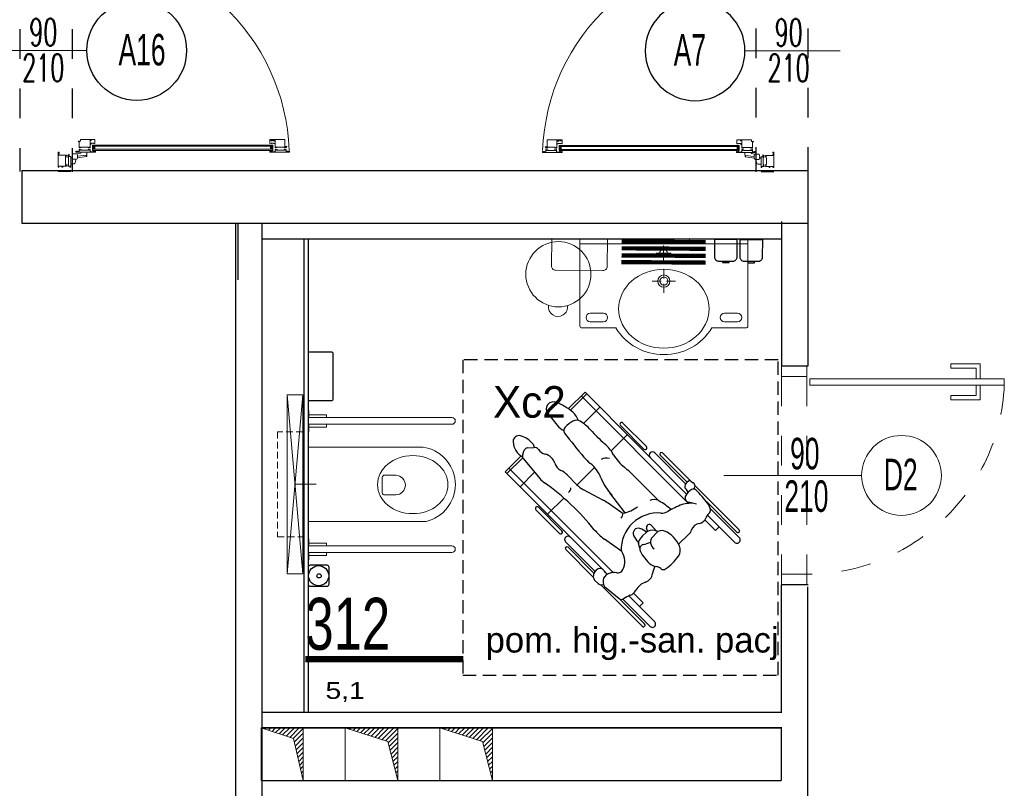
# Model space of a CAD drawing. Header units: millimetres. Extents: x 14495 to 271441, y -21035 to 2232.
# Tile 84 of 227: x 87090 to 87558, y -6539 to -6174. Entities that reach past the tile are written whole.
import ezdxf
from ezdxf.enums import TextEntityAlignment as Align

# ---------------------------------------------------------------- set-up
doc = ezdxf.new("R2010")
doc.units = ezdxf.units.MM
for name, pattern in [('$0$DASHED', [0.75, 0.5, -0.25]), ('DASHED', [28.222222, 14.111111, -14.111111]), ('DASHED2', [9.525, 6.35, -3.175])]:
    doc.linetypes.add(name, pattern=pattern)
for name, color, linetype in [('-- TECH  SYMBOLE', 1, 'Continuous'), ('-- TECH NIEPEŁNOSPRAWNI', 8, 'Continuous'), ('-- TECH SPRZĘT NIEPEŁN', 1, 'Continuous'), ('-TECH SANITARNA', 1, 'Continuous'), ('_1_cienkie', 251, 'Continuous'), ('_A_widok', 1, 'Continuous'), ('A-POW-NR', 1, 'Continuous'), ('a_blok_kółko', 1, 'Continuous'), ('a_blok_opis', 1, 'Continuous'), ('A_PROJEKTOWANE', 3, 'Continuous'), ('A_SC_DZIAlOWE', 4, 'Continuous'), ('Sc-płyta cemwłókn-stelaz-wzmocnienie', 14, 'Continuous'), ('TECH Wyp.drobne', 1, 'Continuous')]:
    doc.layers.add(name, color=color, linetype=linetype)
for name, color, linetype, lineweight in [('03', 2, 'Continuous', 13), ('A-GENM', 2, 'Continuous', 9), ('A_ALUMINIUM', 1, 'Continuous', 13), ('A_otwory', 251, 'Continuous', 5), ('A_SANITARNE', 131, 'Continuous', 15), ('A_Stolarka_drzwi', 1, 'Continuous', 9), ('M_drzwi', 1, 'Continuous', 5), ('P-SANR-FIXT', 2, 'Continuous', 9), ('Technologia sanitarne', 1, 'Continuous', 30)]:
    doc.layers.add(name, color=color, linetype=linetype, lineweight=lineweight)
doc.layers.add('A-POW', color=2, linetype='Continuous', plot=False)
doc.styles.add('arial-tab', font='arial.ttf')
doc.styles.add('ARIAL1_2', font='arial.ttf', dxfattribs={"width": 1.2})
doc.styles.add('arialce', font='ARIALN.TTF')
doc.styles.add('cent', font='swissel.ttf')
doc.styles.add('cg', font='GOTHIC.TTF')
doc.styles.add('ROMANS', font='romans', dxfattribs={"width": 0.6})
doc.styles.add('switz721ltexbt', font='swissel.ttf')
pattern_1 = [(45, (-13581.3075, -3451.703), (-1.122532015, 1.122532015), [])]

# ---------------------------------------------------------------- blocks, each defined once
blk = doc.blocks.new('AQQSSA')
for p, q in [((42.36, 91.05), (42.36, 93.95)), ((48.36, 91.07), (48.36, 93.97)), ((48.36, 91.07), (48.36, 93.97)), ((45.06, 85.14), (45.06, 88.34)), ((45.66, 88.34), (45.06, 88.34)), ((45.46, 88.34), (45.46, 5.91)), ((45.46, 88.34), (45.46, 85.14)), ((46.86, 88.34), (45.46, 88.34)), ((45.46, 87.34), (46.86, 88.34)), ((45.46, 88.34), (46.86, 87.34)), ((46.86, 87.34), (45.46, 87.34)), ((46.86, 88.34), (46.86, 5.91)), ((45.06, 5.91), (45.06, 2.71)), ((45.46, 2.71), (45.46, 5.91)), ((46.86, 2.71), (46.86, 5.91)), ((47.46, 5.91), (47.46, 2.71)), ((0, -45.32), (0, 0)), ((45.06, 2.71), (45.46, 2.71)), ((46.86, 2.71), (47.46, 2.71)), ((48.36, -0.01), (48.36, -2.91)), ((48.36, -0.01), (48.36, -2.91)), ((49.25, -0.01), (48.36, -0.01)), ((48.76, -2.91), (48.36, -2.91)), ((49.06, -4.59), (48.86, -3)), ((49.06, -5.71), (49.06, -4.61)), ((49.71, -0.31), (50.16, -0.28)), ((49.71, -0.31), (50.28, -4.4)), ((50.16, -0.28), (50.16, -0.1)), ((50.16, -0.1), (50.16, -0.1)), ((50.38, -0.27), (50.96, -4.43)), ((-57.5, -7.7), (-57.5, -13.7)), ((50.37, -7), (50.93, -7.04)), ((51.02, -7.14), (51.02, -7.7)), ((53.92, -7.7), (51.02, -7.7)), ((51.63, -5.09), (53.67, -5.67)), ((53.92, -6.8), (53.92, -7.7)), ((57.5, -7.7), (57.5, -13.7))]:
    blk.add_line(p, q)
at = {"linetype": 'Continuous'}
for p, q in [((42.82, 89.14), (42.76, 89.03)), ((42.78, 88.97), (42.8, 88.96)), ((42.92, 88.57), (42.92, 89.11)), ((44.31, 89.04), (44.08, 89.19)), ((44.12, 88.99), (44.29, 88.99)), ((44.12, 88.74), (44.12, 88.99)), ((42.36, 88.69), (42.36, 86.97)), ((42.8, 88.69), (42.36, 88.69)), ((42.38, 86.94), (44.21, 86.94)), ((42.55, 88.57), (42.92, 88.57)), ((42.8, 88.96), (42.8, 88.69)), ((44.08, 88.74), (44.12, 88.74)), ((44.08, 87.63), (44.08, 88.74)), ((44.08, 87.17), (44.26, 87.66)), ((44.08, 87.09), (44.08, 87.17)), ((44.26, 87.12), (44.08, 87.09)), ((44.14, 87.7), (44.12, 87.63)), ((44.26, 86.99), (44.26, 87.12)), ((42.36, 2.05), (42.36, 3.78)), ((42.8, 2.05), (42.36, 2.05)), ((42.38, 3.8), (44.21, 3.8)), ((42.82, 1.61), (42.76, 1.71)), ((42.78, 1.77), (42.8, 1.78)), ((42.8, 1.78), (42.8, 2.05)), ((44.08, 3.65), (44.08, 3.57)), ((44.26, 3.62), (44.08, 3.65)), ((44.08, 3.57), (44.26, 3.08)), ((44.08, 3.11), (44.08, 2)), ((44.08, 2), (44.12, 2)), ((44.31, 1.7), (44.08, 1.56)), ((44.14, 3.04), (44.12, 3.11)), ((44.12, 2), (44.12, 1.75)), ((44.12, 1.75), (44.29, 1.75)), ((44.26, 3.75), (44.26, 3.62)), ((45.46, 3.71), (46.86, 3.71)), ((46.86, 2.71), (45.46, 3.71)), ((46.86, 3.71), (45.46, 2.71)), ((45.46, 2.71), (46.86, 2.71))]:
    blk.add_line(p, q, dxfattribs=at)
for points in [[(45.85, 94.69), (46.24, 94.69, -0.41455), (46.26, 94.67), (46.26, 94.47, -0.466308), (46.24, 94.45), (45.93, 94.5, 0.466308), (45.91, 94.48), (45.91, 94.06, 0.520587), (45.93, 94.04), (46.18, 94.13, -0.520587), (46.21, 94.11), (46.21, 94.03, -0.315299), (46.01, 93.74), (45.91, 93.71, 0.315377), (45.87, 93.66), (45.87, 90.57, 0.315578), (45.91, 90.52), (46.01, 90.49, -0.315299), (46.21, 90.2), (46.21, 90.12, -0.520587), (46.18, 90.1), (45.93, 90.19, 0.520587), (45.91, 90.18), (45.91, 89.75, 0.466308), (45.93, 89.73), (46.24, 89.78, -0.466308), (46.26, 89.76), (46.26, 89.56, -0.414372), (46.24, 89.54), (42.86, 89.54), (42.86, 89.39), (42.76, 89.39), (42.76, 89.54), (42.54, 89.54), (42.54, 87.94), (42.76, 87.94), (42.76, 88.09), (42.86, 88.09), (42.86, 87.74, -0.414214), (42.76, 87.64), (42.76, 87.79), (42.51, 87.79), (42.51, 87.09), (42.76, 87.09), (42.76, 87.24, -0.414214), (42.86, 87.14), (42.86, 86.94), (42.38, 86.94, -0.414214), (42.36, 86.96), (42.36, 94.11, -0.414214), (42.38, 94.14), (45.62, 94.14, 0.414214), (45.67, 94.19), (45.67, 95.04, -0.414214), (45.72, 95.09), (45.8, 95.09, -0.414214), (45.85, 95.04)], [(47.96, 95.42), (47.96, 95.57, 0.414214), (47.86, 95.47), (47.86, 95.27), (48.18, 95.27), (48.18, 94.72), (46.99, 94.72, 0.414328), (46.97, 94.7), (46.97, 94.49, 0.466308), (46.99, 94.47), (47.3, 94.53, -0.466308), (47.32, 94.51), (47.32, 94.08, -0.520587), (47.3, 94.06), (47.05, 94.15, 0.520587), (47.02, 94.13), (47.02, 94.05, 0.315299), (47.22, 93.77), (47.33, 93.73, -0.315578), (47.36, 93.69), (47.36, 90.6, -0.315578), (47.33, 90.55), (47.22, 90.51, 0.315299), (47.02, 90.23), (47.02, 90.15, 0.520587), (47.05, 90.13), (47.3, 90.22, -0.520587), (47.32, 90.2), (47.32, 89.78, -0.466308), (47.3, 89.76), (46.99, 89.81, 0.466308), (46.97, 89.79), (46.97, 89.59, 0.414372), (46.99, 89.57), (47.86, 89.57), (47.86, 89.42), (47.96, 89.42), (47.96, 89.57), (48.18, 89.57), (48.18, 87.97), (47.96, 87.97), (47.96, 88.12), (47.86, 88.12), (47.86, 87.77, 0.414214), (47.96, 87.67), (47.96, 87.82), (48.21, 87.82), (48.21, 87.12), (47.96, 87.12), (47.96, 87.27, 0.414214), (47.86, 87.17), (47.86, 86.97), (48.33, 86.97, 0.414214), (48.36, 86.99), (48.36, 96.24, 0.414214), (48.33, 96.27), (47.86, 96.27), (47.86, 96.07, 0.414214), (47.96, 95.97), (47.96, 96.12), (48.21, 96.12), (48.21, 95.42)], [(46.28, -3.63), (46.28, -3.43, 0.466308), (46.25, -3.41), (45.95, -3.46, -0.466308), (45.92, -3.44), (45.92, -3.02, -0.520587), (45.95, -3), (46.2, -3.09, 0.520587), (46.22, -3.07), (46.22, -2.99, 0.315299), (46.02, -2.71), (45.92, -2.67, -0.315578), (45.89, -2.62), (45.89, 0.47, -0.315578), (45.92, 0.51), (46.02, 0.55, 0.315299), (46.22, 0.83), (46.22, 0.91, 0.520587), (46.2, 0.93), (45.95, 0.84, -0.520587), (45.92, 0.86), (45.92, 1.29, -0.466308), (45.95, 1.31), (46.25, 1.25, 0.466308), (46.28, 1.27), (46.28, 1.48, 0.414294), (46.26, 1.5), (44.56, 1.5), (44.56, 2), (44.2, 2), (44.16, 1.85), (44.16, 1.8), (44.36, 1.8), (44.36, 1.5), (43.48, 1.5), (43.46, 1.47), (43.43, 1.5), (42.56, 1.5), (42.56, 1.8), (42.76, 1.8), (42.76, 1.85), (42.72, 2), (42.36, 2), (42.36, -3.1), (43.11, -3.1, -0.414214), (43.16, -3.15), (43.16, -4, 0.414214), (43.21, -4.05), (43.29, -4.05, 0.414214), (43.34, -4), (43.34, -3.7, -0.414214), (43.39, -3.65), (46.26, -3.65, 0.414261)], [(47.96, -4.35), (47.96, -4.5, -0.414214), (47.86, -4.4), (47.86, -4.2), (48.18, -4.2), (48.18, -3.65), (46.99, -3.65, -0.414328), (46.97, -3.63), (46.97, -3.43, -0.466308), (46.99, -3.41), (47.3, -3.46, 0.466308), (47.32, -3.44), (47.32, -3.02, 0.520587), (47.3, -3), (47.05, -3.09, -0.520587), (47.02, -3.07), (47.02, -2.99, -0.315299), (47.22, -2.71), (47.33, -2.67, 0.315578), (47.36, -2.62), (47.36, 0.47, 0.315578), (47.33, 0.52), (47.22, 0.55, -0.315299), (47.02, 0.83), (47.02, 0.92, -0.520587), (47.05, 0.93), (47.3, 0.85, 0.520587), (47.32, 0.86), (47.32, 1.29, 0.466308), (47.3, 1.31), (46.99, 1.25, -0.466308), (46.97, 1.27), (46.97, 1.48, -0.414372), (46.99, 1.5), (47.86, 1.5), (47.86, 1.65), (47.96, 1.65), (47.96, 1.5), (48.18, 1.5), (48.18, 3.1), (47.96, 3.1), (47.96, 2.95), (47.86, 2.95), (47.86, 3.3, -0.414214), (47.96, 3.4), (47.96, 3.25), (48.21, 3.25), (48.21, 3.95), (47.96, 3.95), (47.96, 3.8, -0.414214), (47.86, 3.9), (47.86, 4.1), (48.33, 4.1, -0.414214), (48.36, 4.07), (48.36, -5.18, -0.414214), (48.33, -5.2), (47.86, -5.2), (47.86, -5, -0.414214), (47.96, -4.9), (47.96, -5.05), (48.21, -5.05), (48.21, -4.35)], [(-49.81, -9.07, -0.414214), (-49.83, -9.09), (-50.04, -9.09, -0.466982), (-50.06, -9.06), (-50, -8.75, 0.466982), (-50.02, -8.73), (-50.45, -8.73, 0.520198), (-50.47, -8.76), (-50.38, -9, -0.520198), (-50.4, -9.03), (-50.48, -9.03, -0.315377), (-50.76, -8.83), (-50.8, -8.73, 0.315377), (-50.84, -8.7), (-53.93, -8.7, 0.315377), (-53.98, -8.73), (-54.02, -8.83, -0.315377), (-54.3, -9.03), (-54.38, -9.03, -0.520822), (-54.4, -9), (-54.31, -8.76, 0.520822), (-54.33, -8.73), (-54.75, -8.73, 0.466529), (-54.77, -8.76), (-54.72, -9.06, -0.466529), (-54.74, -9.09), (-54.94, -9.09, -0.414214), (-54.96, -9.07), (-54.96, -7.88), (-55.26, -7.88), (-55.26, -8.1), (-55.31, -8.1), (-55.46, -8.06), (-55.46, -7.7), (-50.39, -7.7, -0.414214), (-50.36, -7.72), (-50.36, -8.45, 0.414214), (-50.31, -8.5), (-49.46, -8.5, -0.414214), (-49.41, -8.55), (-49.41, -8.63, -0.414214), (-49.46, -8.68), (-49.81, -8.68)], [(49.81, -9.07, 0.414214), (49.83, -9.09), (50.04, -9.09, 0.466982), (50.06, -9.06), (50, -8.75, -0.466982), (50.02, -8.73), (50.45, -8.73, -0.520198), (50.47, -8.76), (50.38, -9, 0.520198), (50.4, -9.03), (50.48, -9.03, 0.315377), (50.76, -8.83), (50.8, -8.73, -0.315377), (50.85, -8.7), (53.93, -8.7, -0.315377), (53.98, -8.73), (54.02, -8.83, 0.315377), (54.3, -9.03), (54.38, -9.03, 0.520822), (54.4, -9), (54.31, -8.76, -0.520822), (54.33, -8.73), (54.76, -8.73, -0.466529), (54.78, -8.76), (54.72, -9.06, 0.466529), (54.74, -9.09), (54.94, -9.09, 0.414214), (54.96, -9.07), (54.96, -7.88), (55.26, -7.88), (55.26, -8.1), (55.31, -8.1), (55.46, -8.06), (55.46, -7.7), (50.39, -7.7, 0.414214), (50.36, -7.72), (50.36, -8.45, -0.414214), (50.31, -8.5), (49.46, -8.5, 0.414214), (49.41, -8.55), (49.41, -8.63, 0.414214), (49.46, -8.68), (49.81, -8.68)], [(-54.94, -12.6), (-54.96, -12.57), (-54.96, -11.7), (-55.26, -11.7), (-55.26, -11.9), (-55.31, -11.9), (-55.46, -11.86), (-55.46, -11.5), (-54.96, -11.5), (-54.96, -9.8, -0.414214), (-54.94, -9.78), (-54.74, -9.78, -0.466723), (-54.72, -9.8), (-54.77, -10.11, 0.466723), (-54.75, -10.13), (-54.33, -10.13, 0.520693), (-54.31, -10.1), (-54.4, -9.86, -0.520693), (-54.38, -9.83), (-54.3, -9.83, -0.315377), (-54.02, -10.03), (-53.98, -10.13, 0.315377), (-53.93, -10.17), (-50.84, -10.17, 0.315377), (-50.8, -10.13), (-50.76, -10.03, -0.315377), (-50.48, -9.83), (-50.4, -9.83, -0.520567), (-50.38, -9.86), (-50.47, -10.1, 0.520567), (-50.45, -10.13), (-50.02, -10.13, 0.466308), (-50, -10.11), (-50.06, -9.8, -0.466308), (-50.04, -9.78), (-49.83, -9.78, -0.414214), (-49.81, -9.8), (-49.81, -13.52), (-49.26, -13.52), (-49.26, -13.2), (-49.06, -13.2, -0.414214), (-48.96, -13.3), (-49.11, -13.3), (-49.11, -13.55), (-48.41, -13.55), (-48.41, -13.3), (-48.56, -13.3, -0.414214), (-48.46, -13.2), (-48.26, -13.2), (-48.26, -13.67, -0.414214), (-48.29, -13.7), (-55.46, -13.7), (-55.46, -13.34), (-55.31, -13.3), (-55.26, -13.3), (-55.26, -13.5), (-54.96, -13.5), (-54.96, -12.62)], [(54.94, -12.6), (54.96, -12.57), (54.96, -11.7), (55.26, -11.7), (55.26, -11.9), (55.32, -11.9), (55.46, -11.86), (55.46, -11.5), (54.96, -11.5), (54.96, -9.8, 0.414214), (54.94, -9.78), (54.74, -9.78, 0.466723), (54.72, -9.8), (54.78, -10.11, -0.466723), (54.76, -10.13), (54.33, -10.13, -0.520693), (54.31, -10.1), (54.4, -9.86, 0.520693), (54.38, -9.83), (54.3, -9.83, 0.315377), (54.02, -10.03), (53.98, -10.13, -0.315377), (53.93, -10.17), (50.84, -10.17, -0.315377), (50.8, -10.13), (50.76, -10.03, 0.315377), (50.48, -9.83), (50.4, -9.83, 0.520567), (50.38, -9.86), (50.47, -10.1, -0.520567), (50.45, -10.13), (50.02, -10.13, -0.466308), (50, -10.11), (50.06, -9.8, 0.466308), (50.04, -9.78), (49.83, -9.78, 0.414214), (49.81, -9.8), (49.81, -13.52), (49.26, -13.52), (49.26, -13.2), (49.06, -13.2, 0.414214), (48.96, -13.3), (49.11, -13.3), (49.11, -13.55), (48.41, -13.55), (48.41, -13.3), (48.56, -13.3, 0.414214), (48.46, -13.2), (48.26, -13.2), (48.26, -13.67, 0.414214), (48.29, -13.7), (55.46, -13.7), (55.46, -13.34), (55.31, -13.3), (55.26, -13.3), (55.26, -13.5), (54.96, -13.5), (54.96, -12.62)]]:
    blk.add_lwpolyline(points, format="xyb", close=True)
blk.add_lwpolyline([(45.06, 2.71), (47.46, 2.71), (47.46, 88.34), (45.06, 88.34)], close=True)
for centre, radius, start, end in [((50.94, -2.44), 98.71, 92.0219, 183.0523), ((48.76, -3.01), 0.1, 6.9729, 90), ((48.86, -4.61), 0.2, 359.9658, 6.9729), ((49.61, -4.95), 0.5, 97.8244, 172.1758), ((49.29, -4.05), 4.04, 77.5894, 90.5465), ((50.36, -10.4), 6, 82.1752, 97.8247), ((50.19, -0.3), 0.2, 7.9131, 97.9131), ((51.11, -4.95), 0.5, 7.8241, 82.1752), ((55.06, -5.7), 6, 172.1752, 187.8247), ((49.61, -6.45), 0.5, 187.8241, 262.1751), ((50.36, -1), 6, 262.1753, 270), ((50.36, -1), 6, 270, 277.8247), ((50.92, -7.14), 0.1, 0, 85.3136), ((51.11, -6.45), 0.5, 277.8245, 352.1759), ((45.66, -5.7), 6, 1.9102, 7.8247), ((45.66, -5.7), 6, 352.1753, 358.0898), ((53.61, -5.86), 0.2, 13.5521, 74.2004), ((49.88, -6.77), 4.04, 359.4535, 13.5521)]:
    blk.add_arc(centre, radius, start, end)
for centre, radius, start, end in [((42.8, 89.01), 0.04, 150, 240), ((42.87, 89.11), 0.05, 0, 150), ((44.05, 89.15), 0.0493, 44.7072, 180.7723), ((44.29, 89.02), 0.0307, 271.2629, 44.5157), ((42.38, 86.97), 0.025, 180, 270), ((42.55, 88.52), 0.05, 90, 101.6406), ((44.1, 87.63), 0.02, 180, 339.9999), ((44.2, 87.68), 0.06, 340, 160), ((44.21, 86.99), 0.05, 270, 0), ((42.38, 3.78), 0.025, 90, 180), ((42.8, 1.73), 0.04, 120, 210), ((42.87, 1.63), 0.05, 210, 0), ((44.1, 3.11), 0.02, 20.0001, 180), ((44.2, 3.06), 0.06, 200, 20), ((44.21, 3.75), 0.05, 0, 90), ((44.29, 1.72), 0.0307, 315.4843, 88.7371), ((45.66, -5.7), 6, 358.0898, 1.9102)]:
    blk.add_arc(centre, radius, start, end, dxfattribs=at)
at = {"layer": 'a_blok_kółko'}
blk.add_circle((0, 23.7), 23.7, dxfattribs=at)
at = {"layer": 'a_blok_kółko', "style": 'ROMANS', "width": 0.6}
blk.add_attdef('AL6C', text='', height=13, dxfattribs=at).set_placement((-0.43, 26.21), align=Align.MIDDLE)
blk.add_attdef('FD1-8', text='', height=13, rotation=90, dxfattribs=at).set_placement((6.15, -50.49), align=Align.RIGHT)
at = {"layer": 'a_blok_opis', "style": 'ROMANS', "width": 0.6}
for tag, p in [('200', (8.16, -20.77)), ('90', (-8.71, -20.77))]:
    blk.add_attdef(tag, text='', height=13, rotation=90, dxfattribs=at).set_placement(p, align=Align.MIDDLE)
blk = doc.blocks.new('DRZWI Z OSCIEZNICA NIEOKALAJACA 90')
at = {"linetype": 'DASHED'}
for p, q in [((-12, 5), (-12, 99)), ((0, 5), (0, 99))]:
    blk.add_line(p, q, dxfattribs=at)
at = {"ltscale": 0.05}
blk.add_line((-39.5, 52), (25.59, 52), dxfattribs=at)
for points in [[(-12, 99), (-12, 104), (0, 104), (0, 99)], [(-12, 0), (-12, 5), (0, 5), (0, 0)], [(93.91, 9.01), (1.43, 9.01), (1.43, 6.01), (93.91, 6.01)]]:
    blk.add_lwpolyline(points, close=True)
for points in [[(82.48, 9.01), (82.48, 16.01), (68.48, 16.01), (68.48, 14.01), (80.48, 14.01), (80.48, 9.01)], [(82.48, 6.01), (82.48, -0.99), (68.48, -0.99), (68.48, 1.01), (80.48, 1.01), (80.48, 6.01)]]:
    blk.add_lwpolyline(points)
at = {"linetype": 'DASHED'}
blk.add_arc((0, 5), 94, 2.4475, 90, dxfattribs=at)
blk = doc.blocks.new('SSCVCFDSS')
blk.add_line((0, 50.02), (0, 0))
blk.add_circle((0, -19), 19)
at = {"style": 'ROMANS', "text_generation_flag": 4, "width": 0.6}
blk.add_attdef('FD1-8', text='', height=13, rotation=270, dxfattribs=at).set_placement((6.15, 55.19), align=Align.RIGHT)
for tag, p in [('200', (8.16, 25.47)), ('90', (-8.71, 25.47))]:
    blk.add_attdef(tag, text='', height=13, rotation=270, dxfattribs=at).set_placement(p, align=Align.MIDDLE)
blk.add_attdef('AL6C', text='', height=13, dxfattribs=at).set_placement((-0.56, -18.64), align=Align.MIDDLE)
blk = doc.blocks.new('POW')
at = {"const_width": 5}
blk.add_lwpolyline([(125.32, 0), (0, 0)], dxfattribs=at)
at = {"style": 'switz721ltexbt'}
blk.add_attdef('001', (-1.78, 12.35), '', height=41.18, dxfattribs=at)
blk = doc.blocks.new('umywalka vb npnsp')
at = {"layer": 'A_SANITARNE', "color": 1}
for p, q in [((364034, 420745), (364034, 420781.5)), ((364034, 420745), (363997.5, 420745)), ((364034, 420745), (364034, 420708.5)), ((364034, 420745), (364070.5, 420745)), ((364032.5, 420626), (364032.5, 420668.5)), ((364019.5, 420613), (363977, 420613)), ((364045.5, 420613), (364088, 420613)), ((364032.5, 420600), (364032.5, 420557.5))]:
    blk.add_line(p, q, dxfattribs=at)
at = {"layer": 'A_SANITARNE', "color": 2}
for p, q in [((363682.5, 420460), (363745, 420460)), ((363745, 420420), (363682.5, 420420)), ((364382.5, 420460), (364320, 420460)), ((364320, 420420), (364382.5, 420420))]:
    blk.add_line(p, q, dxfattribs=at)
blk.add_lwpolyline([(363632.5, 420814), (363632.5, 420400, 0.368325), (363644, 420390), (363804.5, 420390, 0.267589), (364032.5, 420264), (364032.5, 420264, 0.267589), (364260.5, 420390), (364421, 420390, 0.368325), (364432.5, 420400), (364432.5, 420814), (363632.5, 420814)], format="xyb", dxfattribs=at)
blk.add_lwpolyline([(363632.5, 420814), (364432.5, 420814), (364432.5, 420789.5), (363632.5, 420789.5)], close=True, dxfattribs=at)
at = {"layer": 'A_SANITARNE', "color": 1}
for centre, radius in [((364034, 420745), 18.5), ((364032.5, 420613), 29), ((364032.5, 420613), 19)]:
    blk.add_circle(centre, radius, dxfattribs=at)
at = {"layer": 'A_SANITARNE', "color": 2}
for centre, start, end in [((363682.5, 420440), 90, 270), ((363745, 420440), 270, 90), ((364320, 420440), 90, 270), ((364382.5, 420440), 270, 90)]:
    blk.add_arc(centre, 20, start, end, dxfattribs=at)
blk.add_ellipse((364032.5, 420481.5), major_axis=(-215, 0), ratio=0.872093, dxfattribs=at)
blk = doc.blocks.new('niepełnosprawny')
at = {"layer": '-- TECH SPRZĘT NIEPEŁN', "color": 8, "linetype": 'DASHED2'}
blk.add_lwpolyline([(0, 0), (150, 0), (150, 150), (0, 150)], close=True, dxfattribs=at)
at = {"color": 252}
for p, q in [((48.81, 78.49), (98.5, 128.03)), ((50.55, 83.75), (96.73, 129.8)), ((103.44, 121.4), (95.9, 128.97)), ((104.29, 122.22), (96.73, 129.8)), ((96.56, 115.8), (89.65, 122.74)), ((102.89, 121.08), (93.5, 113.25)), ((106.38, 121.06), (104.56, 121.48)), ((108.08, 119.1), (108.33, 116.21)), ((67.44, 104.01), (78.65, 115.18)), ((68.64, 102.8), (79.85, 113.97)), ((76.53, 109.66), (84.24, 101.92)), ((124.41, 109.47), (118.88, 105.04)), ((46.67, 87.92), (59.79, 101)), ((48.59, 87.63), (60.89, 99.89)), ((49.48, 87.1), (63.48, 101.06)), ((95.34, 100.38), (90.54, 95.64)), ((125.99, 98.78), (133.76, 90.99)), ((126.68, 99.76), (134.59, 91.82)), ((90.52, 95.62), (98.8, 87.32)), ((81.65, 42.57), (132.83, 93.59)), ((88.32, 92.66), (83.28, 83.24)), ((86.14, 43.52), (134.59, 91.82)), ((119.74, 92.55), (127.51, 84.76)), ((45.28, 87.25), (43.68, 85.63)), ((23.27, 64.59), (42.97, 84.23)), ((41.51, 81.82), (36.44, 75.54)), ((48.38, 81.59), (49.73, 82.94)), ((58.81, 74.31), (64.73, 82.64)), ((76.71, 73.72), (81.8, 80.85)), ((77.24, 72.74), (86.69, 80.08)), ((24.38, 63.49), (36.36, 75.44)), ((106.69, 79.4), (114.39, 71.68)), ((107.51, 63.82), (118.72, 74.99)), ((23.2, 60.9), (36.17, 73.83)), ((25.41, 58.69), (37.73, 70.97)), ((82.76, 56.53), (96.49, 70.37)), ((108.71, 62.61), (119.92, 73.79)), ((34.45, 64.17), (32.68, 65.94)), ((34.45, 64.17), (39.01, 68.72)), ((60.48, 65.72), (62.59, 66.34)), ((66.1, 64.6), (64.24, 66.03)), ((66.22, 64.49), (67.8, 62.74)), ((68.33, 62.01), (69.79, 62.52)), ((67.59, 58), (65.78, 59.63)), ((68.36, 57.02), (68.78, 58.58)), ((68.57, 57.8), (71.18, 60.21)), ((91.02, 43.97), (105.75, 58.66)), ((91.79, 43.32), (104.58, 56.07)), ((92.39, 41.72), (105.68, 54.97)), ((62.36, 47.32), (66.88, 42.58)), ((81.37, 38.77), (82.34, 42.64)), ((81.85, 40.7), (81.48, 44.24)), ((69.17, 18.56), (90.42, 39.75)), ((81.79, 41.32), (81.96, 41.14)), ((90.63, 39.78), (89.62, 39.63)), ((92.27, 41.46), (91.49, 40.32)), ((63.27, 20.71), (76.18, 33.59)), ((68.06, 19.67), (82.57, 34.13)), ((68.78, 29.74), (73.88, 34.82)), ((65.48, 18.5), (79.33, 32.31)), ((68.78, 29.74), (70.54, 27.97))]:
    blk.add_line(p, q, dxfattribs=at)
for centre, radius, start, end in [((111.33, 117.6), 8.42, 92.0801, 152.3176), ((102.55, 125.67), 11.71, 309.8076, 344.0873), ((111.13, 123.23), 2.79, 344.0873, 92.0801), ((104.13, 119.6), 1.93, 77.0103, 129.8071), ((105.88, 118.9), 2.21, 4.9834, 77.0103), ((79.25, 114.58), 0.85, 314.9142, 134.9142), ((100.85, 104.43), 11.48, 129.8071, 144.4036), ((110.36, 109.57), 5.38, 124.7918, 166.9989), ((105.9, 115.99), 2.44, 304.7918, 4.9834), ((107.45, 119.78), 4.04, 282.636, 309.8076), ((-7.73, 182.16), 122.05, 309.0761, 324.4036), ((99.03, 112.19), 6.25, 286.0249, 346.9989), ((126.57, 106.78), 3.45, 336.8833, 128.6769), ((68.04, 103.4), 0.85, 134.9142, 314.9142), ((88.21, 107.59), 10.14, 314.6602, 335.0414), ((102.23, 101.07), 5.32, 106.0249, 155.0414), ((124.41, 98.13), 8.85, 128.6769, 154.4635), ((97.6, 119.15), 34.95, 323.1752, 336.8833), ((60.34, 100.44), 0.781, 314.9142, 134.9142), ((64.58, 99.95), 1.56, 314.9142, 134.9142), ((89.04, 101.08), 2.52, 214.2913, 270.2275), ((249.89, -78.93), 225.21, 126.7532, 130.4972), ((116.44, 99.76), 2.19, 46.2022, 126.7532), ((107.46, 90.39), 15.16, 28.3964, 46.2022), ((99.28, 86.8), 12.43, 134.6602, 151.8587), ((103.91, 103.91), 19.48, 311.2166, 329.7496), ((117.64, 95.9), 3.59, 329.7496, 28.3964), ((118.44, 103.54), 8.91, 287.5671, 323.1752), ((87.4, 100.04), 17.08, 292.3021, 320.9702), ((118.76, 74.62), 23.29, 130.4972, 140.9702), ((160.39, 39.43), 66.23, 131.2166, 139.4117), ((45.49, 83.83), 2.56, 135.2876, 199.0105), ((46.91, 85.64), 2.29, 95.9124, 135.2876), ((47.07, 84.08), 3.86, 21.6213, 95.9124), ((48.74, 84.75), 2.06, 299.3232, 21.6213), ((84.46, 68.62), 24.2, 129.0761, 144.5991), ((44.6, 79.33), 3.97, 23.0576, 141.0879), ((51.53, 79.78), 3.63, 119.3232, 158.5971), ((41.65, 78.08), 7.18, 349.4627, 23.0576), ((64.04, 93.53), 21.81, 324.4898, 331.8587), ((105.55, 55.79), 30.75, 112.3021, 130.5822), ((98.17, 81.67), 5.1, 343.6072, 29.25), ((95.54, 94.99), 19.16, 299.084, 319.4117), ((37.8, 74.45), 1.75, 141.0879, 213.4671), ((51.38, 76.27), 2.72, 169.4627, 244.8586), ((114.36, 61.15), 19.56, 119.084, 142.3635), ((119.32, 74.39), 0.85, 314.9142, 134.9142), ((21.26, 63.51), 18.09, 22.0627, 33.4671), ((42.99, 72.32), 5.36, 202.0627, 241.4836), ((54.05, 81.97), 9.02, 244.8586, 301.8594), ((59.57, 57.07), 17.61, 355.5754, 91.6), ((82.24, 90.41), 17.58, 244.2845, 252.7304), ((94.58, 77.41), 17.97, 192.1882, 216.1337), ((75.87, 90.84), 29.05, 315.2262, 322.3635), ((36.54, 60.45), 8.14, 18.4308, 61.4836), ((66.49, 49.45), 17.71, 114.5005, 141.3241), ((60.04, 63.6), 2.17, 14.0842, 114.5005), ((63.11, 64.55), 1.86, 52.4373, 106.2854), ((70.78, 58.8), 10.8, 113.3822, 135.1523), ((67.46, 66.49), 2.42, 342.2091, 113.3822), ((61.22, 68.49), 8.97, 318.6218, 342.2091), ((24.3, 59.8), 1.56, 134.9142, 314.9142), ((23.83, 64.04), 0.781, 134.9142, 314.9142), ((48.96, 64.59), 4.95, 198.4308, 262.4364), ((97.1, 72.89), 36.04, 194.0842, 199.799), ((65.53, 63.87), 0.929, 42.02, 52.4373), ((64.49, 59.76), 4.45, 344.6393, 42.02), ((70.25, 61.22), 1.38, 312.7414, 109.1452), ((78.06, 58.83), 5.46, 340.0191, 23.7416), ((104.65, 59.76), 1.56, 314.9142, 134.9142), ((108.11, 63.22), 0.85, 134.9142, 314.9142), ((46.78, 48.12), 11.66, 64.6399, 82.4364), ((48.23, 58.22), 3.45, 315.8677, 356.2431), ((56.18, 57.7), 4.51, 141.3241, 176.2431), ((63.24, 57.1), 3.58, 44.9142, 150.3518), ((65.2, 55.34), 3.58, 337.2881, 47.9487), ((62.59, 66.81), 22.64, 315.484, 332.9886), ((105.13, 55.52), 0.781, 314.9142, 134.9142), ((52.03, 54.54), 1.84, 135.8677, 215.1309), ((70.93, 67.84), 24.94, 215.1309, 234.9585), ((56.31, 59.06), 13.21, 293.0477, 337.2881), ((82.68, 55.29), 5.58, 175.5754, 210.5582), ((39.97, 30.07), 44.02, 20.7313, 30.5582), ((59.51, 51.55), 5.05, 234.9585, 293.0477), ((70.93, 46.43), 5.58, 223.6333, 251.3772), ((75.82, 43.64), 5.69, 6.0149, 20.7313), ((84.4, 42.12), 2.13, 59.267, 165.9433), ((81.38, 37.04), 8.04, 31.2032, 59.267), ((86.67, 45.33), 2.41, 274.4036, 322.7407), ((89.64, 43.07), 1.32, 82.6942, 142.7407), ((89.4, 41.25), 3.15, 19.3206, 82.6942), ((91.5, 41.99), 0.934, 325.6132, 19.3206), ((67.69, 36.81), 4.56, 8.0457, 71.3772), ((31.71, 96.75), 80.67, 308.4599, 314.2095), ((86.68, 40.25), 1.84, 314.2095, 31.2032), ((89.46, 40.71), 1.1, 211.3327, 278.7192), ((90.44, 41.04), 1.28, 278.7192, 325.6132), ((75.93, 37.98), 3.76, 188.0457, 250.1291), ((72.79, 29.3), 5.46, 41.141, 70.1291), ((78.49, 34.28), 2.1, 221.141, 280.3265), ((77.64, 38.93), 6.83, 280.3265, 308.4599), ((64.37, 19.61), 1.56, 134.9142, 314.9142), ((68.61, 19.12), 0.781, 134.9142, 314.9142)]:
    blk.add_arc(centre, radius, start, end, dxfattribs=at)
blk = doc.blocks.new('D_wc_holder_ds - BG0900CS-706874-PW_K0')
at = {"layer": 'A-GENM', "color": 1}
for p, q in [((-392.11, 501.61), (-392.11, 493.11)), ((-390.76, 501.61), (-392.11, 501.61)), ((-386.21, 501.61), (-387.56, 501.61)), ((-386.21, 493.11), (-386.21, 501.61))]:
    blk.add_line(p, q, dxfattribs=at)
at = {"layer": 'P-SANR-FIXT', "color": 1}
for p, q in [((-390.76, 561.21), (-390.76, 493.11)), ((-387.56, 493.11), (-387.56, 561.21)), ((-390.76, 493.11), (-394.16, 493.11)), ((-394.16, 493.11), (-394.16, 492.81)), ((-384.16, 493.11), (-387.56, 493.11)), ((-384.16, 492.81), (-384.16, 493.11))]:
    blk.add_line(p, q, dxfattribs=at)
blk.add_arc((-389.16, 561.21), 1.6, 0, 180, dxfattribs=at)
blk = doc.blocks.new('wc inw')
at = {"color": 2, "lineweight": 0}
for p, q in [((-17.77, 0), (17.51, 0)), ((-4.44, -36.51), (-4.44, -41.77)), ((-3.5, -35.21), (4, -35.21)), ((4.94, -36.51), (4.94, -41.77)), ((-17.77, -54.69), (-17.51, -56.08)), ((-17.51, -56.08), (-17.12, -57.53)), ((17.51, -56.08), (17.12, -57.53)), ((-17.12, -57.53), (-16.6, -58.93)), ((-16.6, -58.93), (-15.97, -60.29)), ((-15.97, -60.29), (-15.22, -61.59)), ((15.97, -60.29), (15.22, -61.59)), ((16.6, -58.93), (15.97, -60.29)), ((17.12, -57.53), (16.6, -58.93)), ((-15.22, -61.59), (-14.37, -62.83)), ((-14.37, -62.83), (-13.41, -63.99)), ((-13.41, -63.99), (-11.77, -65.6)), ((13.41, -63.99), (11.77, -65.6)), ((14.37, -62.83), (13.41, -63.99)), ((15.22, -61.59), (14.37, -62.83)), ((-11.77, -65.6), (-10, -66.94)), ((-10, -66.94), (-8.71, -67.72)), ((-8.71, -67.72), (-6.54, -68.77)), ((-6.54, -68.77), (-5.07, -69.25)), ((-5.07, -69.25), (-3.02, -69.72)), ((-3.02, -69.72), (-1.52, -69.92)), ((-1.52, -69.92), (0, -70)), ((1.52, -69.92), (0, -70)), ((3.02, -69.72), (1.52, -69.92)), ((5.07, -69.25), (3.02, -69.72)), ((6.54, -68.77), (5.07, -69.25)), ((8.71, -67.72), (6.54, -68.77)), ((10, -66.94), (8.71, -67.72)), ((11.77, -65.6), (10, -66.94))]:
    blk.add_line(p, q, dxfattribs=at)
at = {"color": 2, "lineweight": 9}
for p, q in [((-17.77, -54.69), (-17.77, 0)), ((17.51, -56.08), (17.51, 0))]:
    blk.add_line(p, q, dxfattribs=at)
at = {"color": 8, "linetype": 'DASHED2', "lineweight": 9, "ltscale": 0.5}
blk.add_lwpolyline([(24.87, 14.5), (24.87, 2.5), (-25.13, 2.5), (-25.13, 14.5)], close=True, dxfattribs=at)
at = {"color": 2, "lineweight": 0}
for centre, radius, start, end in [((-3.24, -36.39), 1.2, 102.2339, 185.8899), ((3.75, -36.39), 1.2, 354.1101, 77.7661), ((0.25, -41.54), 4.7, 182.8022, 357.1978)]:
    blk.add_arc(centre, radius, start, end, dxfattribs=at)
blk.add_ellipse((0.05, -49.75), major_axis=(0, -16.75), ratio=0.823529, dxfattribs=at)
at = {"layer": 'Sc-płyta cemwłókn-stelaz-wzmocnienie', "lineweight": 9}
blk.add_line((-0.13, 6.25), (-0.13, -3.75), dxfattribs=at)
at = {"layer": 'Sc-płyta cemwłókn-stelaz-wzmocnienie', "color": 8, "lineweight": 9}
blk.add_lwpolyline([(-42.63, 2.5), (42.37, 2.5), (42.37, 10), (-42.63, 2.5), (-42.63, 10), (42.37, 2.5), (42.37, 10), (-42.63, 10)], dxfattribs=at)

msp = doc.modelspace()

# ---------------------------------------------------------------- hatches: boundary and pattern name
at = {"layer": 'A_otwory', "linetype": 'Continuous', "lineweight": 13}
h = msp.add_hatch(dxfattribs=at)
h.set_pattern_fill('ANSI31', color=256, scale=0.5, style=0)
h.set_pattern_definition(pattern_1)
h.paths.add_polyline_path([(87224.96, -6510.73), (87204.96, -6510.73), (87220.32, -6515.87), (87224.96, -6535.73)])
h = msp.add_hatch(dxfattribs=at)
h.set_pattern_fill('ANSI31', color=256, scale=0.5, style=0)
h.set_pattern_definition(pattern_1)
h.paths.add_polyline_path([(87244.96, -6510.73), (87265.2, -6517.31), (87269.96, -6535.73), (87269.96, -6510.73)])
h = msp.add_hatch(dxfattribs=at)
h.set_pattern_fill('ANSI31', color=256, scale=0.5, style=0)
h.set_pattern_definition([(45, (-13536.3075, -3451.703), (-1.122532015, 1.122532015), [])])
h.paths.add_polyline_path([(87289.96, -6510.73), (87310.2, -6517.31), (87314.96, -6535.73), (87314.96, -6510.73)])

# ---------------------------------------------------------------- linework, layer by layer
at = {"layer": '-TECH SANITARNA', "color": 1, "linetype": '$0$DASHED', "ltscale": 5, "const_width": 2}
for points in [[(87376.35, -6279.58), (87416.35, -6279.82)], [(87376.34, -6282.76), (87416.33, -6283.01)], [(87376.31, -6286.13), (87416.31, -6286.38)], [(87376.31, -6286.13), (87416.31, -6286.38)]]:
    msp.add_lwpolyline(points, dxfattribs=at)
at = {"layer": '-TECH SANITARNA', "color": 1, "const_width": 2}
msp.add_lwpolyline([(87376.29, -6289.31), (87416.29, -6289.56)], dxfattribs=at)
msp.add_lwpolyline([(87376.29, -6289.31), (87416.29, -6289.56)], dxfattribs=at)
at = {"layer": '03', "color": 1}
msp.add_lwpolyline([(87367.47, -6293.34), (87344.97, -6293.13, -0.414214), (87342.99, -6291.11), (87343.12, -6278.11), (87369.61, -6278.36), (87369.49, -6291.36, -0.414214)], format="xyb", close=True, dxfattribs=at)
msp.add_circle((87346.3, -6295.1), 15.5, dxfattribs=at)
msp.add_circle((87346.3, -6295.1), 15.5, dxfattribs=at)
msp.add_arc((87346.12, -6310.59), 4.56, 170.8922, 7.7986, dxfattribs=at)
msp.add_arc((87346.12, -6310.59), 4.56, 170.8922, 7.7986, dxfattribs=at)
at = {"layer": '_1_cienkie', "linetype": 'DASHED'}
for p, q in [((87090.12, -6065.74), (87090.12, -6246.24)), ((87115.12, -6065.74), (87115.12, -6246.37)), ((87440.12, -6065.37), (87440.12, -6246.37)), ((87464.93, -6065.37), (87464.93, -6246.37))]:
    msp.add_line(p, q, dxfattribs=at)
at = {"layer": '_A_widok'}
for p, q in [((87225.29, -6278.24), (87225.29, -6503.24)), ((87227.29, -6278.24), (87227.29, -6503.24))]:
    msp.add_line(p, q, dxfattribs=at)
at = {"layer": 'A_otwory', "linetype": 'Continuous', "lineweight": 13}
for p, q in [((87204.96, -6510.73), (87204.96, -6535.73)), ((87204.96, -6510.73), (87220.32, -6515.87)), ((87224.96, -6510.73), (87224.96, -6535.73)), ((87244.96, -6510.73), (87244.96, -6535.73)), ((87244.96, -6510.73), (87265.2, -6517.31)), ((87269.96, -6510.73), (87269.96, -6535.73)), ((87289.96, -6510.73), (87289.96, -6535.73)), ((87289.96, -6510.73), (87310.2, -6517.31)), ((87220.32, -6515.87), (87224.96, -6535.73)), ((87265.2, -6517.31), (87269.96, -6535.73)), ((87310.2, -6517.31), (87314.96, -6535.73))]:
    msp.add_line(p, q, dxfattribs=at)
for points in [[(87204.96, -6510.73), (87204.96, -6535.73), (87224.96, -6535.73), (87224.96, -6510.73), (87204.96, -6510.73)], [(87244.96, -6510.73), (87244.96, -6535.73), (87269.96, -6535.73), (87269.96, -6510.73), (87244.96, -6510.73)], [(87289.96, -6510.73), (87289.96, -6535.73), (87314.96, -6535.73), (87314.96, -6510.73), (87289.96, -6510.73)]]:
    msp.add_lwpolyline(points, dxfattribs=at)
at = {"layer": 'A_PROJEKTOWANE'}
for p, q in [((87091.12, -6245.74), (87091.12, -6270.74)), ((87091.12, -6245.74), (87464.93, -6245.74)), ((87464.93, -6245.74), (87464.93, -6270.74)), ((87091.12, -6270.74), (87465.12, -6270.74)), ((87464.93, -6338.74), (87452.43, -6338.74))]:
    msp.add_line(p, q, dxfattribs=at)
at = {"layer": 'A_SANITARNE'}
msp.add_rational_spline([(87408.62, -6278.75), (87408.62, -6278.66), (87408.56, -6278.6), (87408.47, -6278.6)], [1, 0.804737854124, 0.804737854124, 1], degree=3, dxfattribs=at)
at = {"layer": 'A_SC_DZIAlOWE'}
for p, q in [((87192.79, -6270.74), (87192.79, -6973.09)), ((87193.79, -6270.74), (87193.79, -6297.74)), ((87205.29, -6270.74), (87205.29, -6940.59)), ((87452.43, -6270.09), (87452.43, -6338.74)), ((87452.43, -6270.74), (87452.43, -6338.74)), ((87464.93, -6270.09), (87464.93, -6338.74)), ((87205.29, -6278.24), (87452.62, -6278.24)), ((87464.93, -6338.74), (87452.43, -6338.74)), ((87452.29, -6442.74), (87452.29, -6503.24)), ((87465.12, -6442.74), (87452.62, -6442.74)), ((87464.79, -6443.74), (87464.79, -6603.74)), ((87205.29, -6503.24), (87452.62, -6503.24)), ((87452.62, -6510.74), (87205.29, -6510.74)), ((87205.29, -6510.74), (87452.62, -6510.74)), ((87452.29, -6510.74), (87452.29, -6535.74)), ((87205.29, -6535.74), (87452.29, -6535.74))]:
    msp.add_line(p, q, dxfattribs=at)
at = {"layer": 'TECH Wyp.drobne', "color": 1}
for points in [[(87429.14, -6289.02), (87422.64, -6288.97, -0.414214), (87420.66, -6286.95), (87420.72, -6278.45), (87431.22, -6278.53), (87431.15, -6287.03, -0.414214)], [(87429.14, -6289.02), (87422.64, -6288.97, -0.414214), (87420.66, -6286.95), (87420.72, -6278.45), (87431.22, -6278.53), (87431.15, -6287.03, -0.414214)], [(87441.2, -6289.11), (87434.7, -6289.06, -0.414214), (87432.72, -6287.05), (87432.79, -6278.55), (87443.29, -6278.63), (87443.22, -6287.13, -0.414214)], [(87441.2, -6289.11), (87434.7, -6289.06, -0.414214), (87432.72, -6287.05), (87432.79, -6278.55), (87443.29, -6278.63), (87443.22, -6287.13, -0.414214)], [(87239.25, -6354.12), (87239.25, -6333.12, 0.414214), (87238.25, -6332.12), (87227.25, -6332.12), (87227.25, -6355.12), (87238.25, -6355.12, 0.414214)], [(87239.25, -6354.12), (87239.25, -6333.12, 0.414214), (87238.25, -6332.12), (87227.25, -6332.12), (87227.25, -6355.12), (87238.25, -6355.12, 0.414214)], [(87237.28, -6442.42), (87237.28, -6434.42, 0.414214), (87236.28, -6433.42), (87228.28, -6433.42, 0.414214), (87227.28, -6434.42), (87227.28, -6442.42, 0.414214), (87228.28, -6443.42), (87236.28, -6443.42, 0.414214)], [(87237.28, -6442.42), (87237.28, -6434.42, 0.414214), (87236.28, -6433.42), (87228.28, -6433.42, 0.414214), (87227.28, -6434.42), (87227.28, -6442.42, 0.414214), (87228.28, -6443.42), (87236.28, -6443.42, 0.414214)]]:
    msp.add_lwpolyline(points, format="xyb", close=True, dxfattribs=at)
for points in [[(87427.44, -6289), (87424.34, -6288.98), (87424.33, -6289.53), (87427.43, -6289.55)], [(87427.44, -6289), (87424.34, -6288.98), (87424.33, -6289.53), (87427.43, -6289.55)], [(87439.5, -6289.1), (87436.4, -6289.07), (87436.4, -6289.63), (87439.5, -6289.65)], [(87439.5, -6289.1), (87436.4, -6289.07), (87436.4, -6289.63), (87439.5, -6289.65)]]:
    msp.add_lwpolyline(points, close=True, dxfattribs=at)
for centre, radius in [((87232.28, -6438.42), 4.78), ((87232.28, -6438.42), 4.78), ((87232.5, -6438.5), 1)]:
    msp.add_circle(centre, radius, dxfattribs=at)

# ---------------------------------------------------------------- block references
at = {"layer": '-- TECH NIEPEŁNOSPRAWNI', "rotation": 90.00393014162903}
msp.add_blockref('niepełnosprawny', (87450.79, -6485.73), dxfattribs=at)
msp.add_blockref('niepełnosprawny', (87450.79, -6485.73), dxfattribs=at)
at = {"layer": 'A-POW-NR'}
ref = msp.add_blockref('POW', (87225.98, -6478.14), dxfattribs=dict(at, xscale=0.6, yscale=0.6, zscale=0.6))
ref.add_attrib('88,88', '5,1', dxfattribs={"layer": 'A-POW', "height": 8, "style": 'ARIAL1_2', "width": 1.2}).set_placement((87254.2, -6496.99), align=Align.RIGHT)
ref.add_attrib('POKOJ', 'pom. hig.-san. pacj', (87311.66, -6474.93), dxfattribs={"layer": 'A-POW', "height": 12, "style": 'arialce', "width": 1.2})
ref.add_attrib('001', '312', (87225.98, -6473.63), dxfattribs={"layer": '0', "height": 24.71, "style": 'switz721ltexbt', "width": 0.7})
at = {"layer": 'A_ALUMINIUM'}
ref = msp.add_blockref('AQQSSA', (87122.09, -6188.74), dxfattribs=dict(at, rotation=270.0000000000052))
ref.add_attrib('90', '90', dxfattribs={"layer": 'a_blok_opis', "height": 13, "rotation": 180, "style": 'ROMANS', "text_generation_flag": 6, "width": 0.6}).set_placement((87101.33, -6180.03), align=Align.MIDDLE)
ref.add_attrib('200', '210', dxfattribs={"layer": 'a_blok_opis', "height": 13, "rotation": 180, "style": 'ROMANS', "text_generation_flag": 6, "width": 0.6}).set_placement((87101.33, -6196.89), align=Align.MIDDLE)
ref.add_attrib('AL6C', 'A16', dxfattribs={"layer": 'a_blok_kółko', "height": 15, "style": 'cent', "width": 0.6}).set_placement((87148.3, -6188.3), align=Align.MIDDLE)
ref = msp.add_blockref('AQQSSA', (87435.02, -6188.87), dxfattribs=dict(at, xscale=-1, rotation=89.99999999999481))
ref.add_attrib('90', '90', dxfattribs={"layer": 'a_blok_opis', "height": 13, "rotation": 180, "style": 'ROMANS', "text_generation_flag": 6, "width": 0.6}).set_placement((87455.79, -6180.17), align=Align.MIDDLE)
ref.add_attrib('200', '210', dxfattribs={"layer": 'a_blok_opis', "height": 13, "rotation": 180, "style": 'ROMANS', "text_generation_flag": 6, "width": 0.6}).set_placement((87455.79, -6197.03), align=Align.MIDDLE)
ref.add_attrib('AL6C', 'A7', dxfattribs={"layer": 'a_blok_kółko', "height": 15, "style": 'cent', "width": 0.6}).set_placement((87408.82, -6188.44), align=Align.MIDDLE)
at = {"layer": 'A_SANITARNE', "xscale": -0.1, "yscale": 0.1, "zscale": 0.1}
msp.add_blockref('umywalka vb npnsp', (123799.71, -48359.64), dxfattribs=at)
at = {"layer": 'A_Stolarka_drzwi', "xscale": -1, "rotation": 180}
msp.add_blockref('DRZWI Z OSCIEZNICA NIEOKALAJACA 90', (87464.43, -6338.74), dxfattribs=at)
at = {"layer": 'M_drzwi'}
ref = msp.add_blockref('SSCVCFDSS', (87490.46, -6390.74), dxfattribs=dict(at, xscale=-1, rotation=89.99999999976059))
ref.add_attrib('90', '90', dxfattribs={"layer": '0', "height": 15, "style": 'cent', "width": 0.6}).set_placement((87463.48, -6380.35), align=Align.MIDDLE)
ref.add_attrib('200', '210', dxfattribs={"layer": '0', "height": 15, "style": 'cent', "width": 0.6}).set_placement((87464.23, -6400.57), align=Align.MIDDLE)
ref.add_attrib('AL6C', 'D2', dxfattribs={"layer": '0', "height": 15, "style": 'arial-tab', "width": 0.6}).set_placement((87509.1, -6390.18), align=Align.MIDDLE)
at = {"layer": 'TECH Wyp.drobne', "color": 1, "rotation": 270.0034998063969}
for p in [(86734.49, -6754.02), (86734.49, -6754.02), (86734.49, -6754.02), (86734.49, -6815.02), (86734.49, -6815.02), (86734.49, -6815.02)]:
    msp.add_blockref('D_wc_holder_ds - BG0900CS-706874-PW_K0', p, dxfattribs=at)
at = {"layer": 'Technologia sanitarne', "xscale": -1, "rotation": 90.00745326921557}
msp.add_blockref('wc inw', (87227.29, -6395.08), dxfattribs=at)

# ---------------------------------------------------------------- texts
at = {"layer": '-- TECH  SYMBOLE', "color": 1, "style": 'cg'}
msp.add_text('Xc2', height=15, dxfattribs=at).set_placement((87315.24, -6363.28))

doc.saveas('drawing.dxf')
